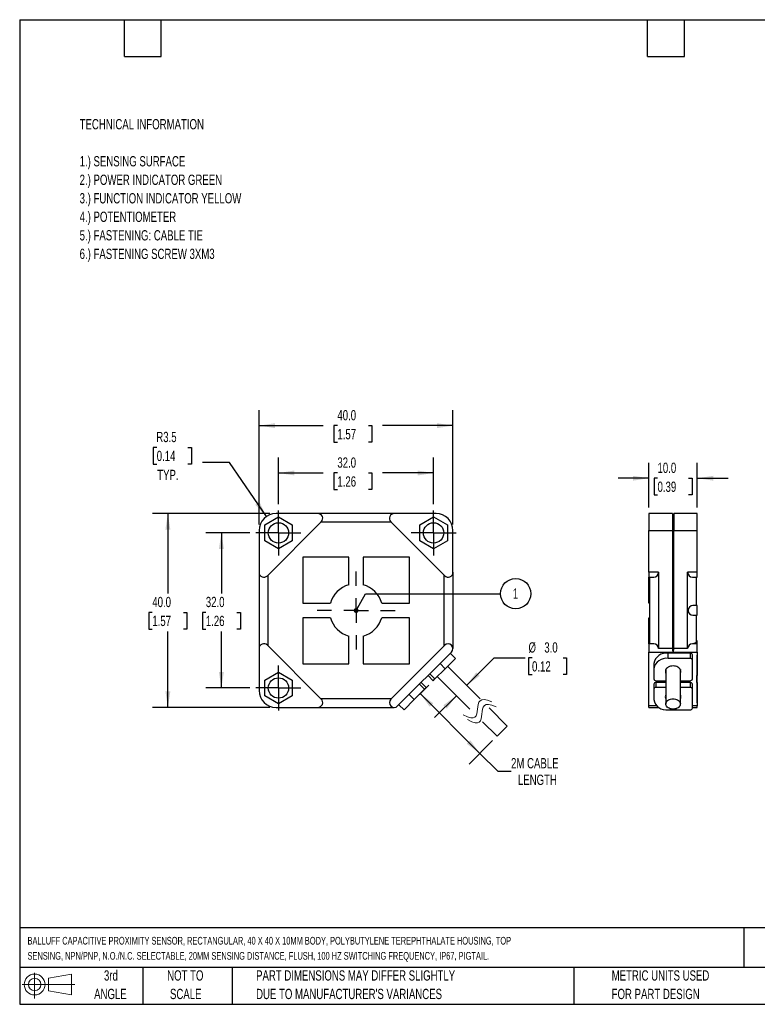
# Model space of a CAD drawing. Header units: millimetres. Extents: x 6 to 273, y 6 to 210.
# Tile 1 of 2: x 6 to 159, y 6 to 210. Entities that reach past the tile are written whole.
import ezdxf

# ---------------------------------------------------------------- set-up
doc = ezdxf.new("R2010")
doc.units = ezdxf.units.MM
doc.linetypes.add('CENTERX2', pattern=[20.32, 12.7, -2.54, 2.54, -2.54])
doc.layers.add('CENTER', color=40, linetype='CENTERX2')
doc.layers.add('DIMENSIONS', color=140, linetype='Continuous', lineweight=25)
doc.layers.add('TEXT', color=140, linetype='Continuous', lineweight=25)
doc.styles.add('SLDTEXTSTYLE0', font='TXT', dxfattribs={"width": 0.7})
doc.dimstyles.new('SLDDIMSTYLE0', dxfattribs={"dimtxt": 2.158008, "dimasz": 3.302, "dimexe": 0, "dimexo": 0.0625, "dimgap": 0.539502, "dimtad": 0, "dimtih": 1, "dimtoh": 1, "dimrnd": 1e-09, "dimzin": 4, "dimdsep": 46, "dimtxsty": 'SLDTEXTSTYLE0', "dimsah": 1, "dimcen": 0.09, "dimadec": 0, "dimazin": 1, "dimtfac": 1, "dimtmove": 0, "dimatfit": 0, "dimfxl": 0, "dimfrac": 2, "dimtolj": 1, "dimtzin": 12, "dimarcsym": 0})
doc.dimstyles.new('SLDDIMSTYLE1', dxfattribs={"dimtxt": 2.158008, "dimasz": 3.302, "dimexe": 0, "dimexo": 0.0625, "dimgap": 0.539502, "dimtad": 0, "dimtih": 1, "dimtoh": 1, "dimrnd": 1e-09, "dimzin": 12, "dimdsep": 46, "dimtxsty": 'SLDTEXTSTYLE0', "dimsah": 1, "dimcen": 0.09, "dimadec": 0, "dimazin": 3, "dimtfac": 1, "dimtofl": 0, "dimtmove": 0, "dimatfit": 3, "dimfxl": 0, "dimfrac": 2, "dimtolj": 1, "dimtzin": 12, "dimarcsym": 0})
doc.dimstyles.new('SLDDIMSTYLE2', dxfattribs={"dimtxt": 2.158008, "dimasz": 3.302, "dimexe": 0, "dimexo": 0.0625, "dimgap": 0.539502, "dimtad": 0, "dimtih": 1, "dimtoh": 1, "dimrnd": 1e-09, "dimzin": 4, "dimdsep": 46, "dimtxsty": 'SLDTEXTSTYLE0', "dimsah": 1, "dimcen": 0.09, "dimadec": 0, "dimazin": 1, "dimtfac": 1, "dimtofl": 0, "dimtmove": 0, "dimatfit": 3, "dimfxl": 0, "dimfrac": 2, "dimtolj": 1, "dimtzin": 12, "dimarcsym": 0})
doc.dimstyles.new('SLDDIMSTYLE3', dxfattribs={"dimtxt": 2.158008, "dimasz": 3.302, "dimexe": 0, "dimexo": 0.0625, "dimgap": 0.539502, "dimtad": 0, "dimtih": 1, "dimtoh": 1, "dimrnd": 1e-09, "dimzin": 12, "dimdsep": 46, "dimtxsty": 'SLDTEXTSTYLE0', "dimsah": 1, "dimcen": 0, "dimadec": 0, "dimazin": 3, "dimtfac": 1, "dimtofl": 0, "dimtmove": 0, "dimatfit": 3, "dimfxl": 0, "dimfrac": 2, "dimtolj": 1, "dimtzin": 12, "dimarcsym": 0})

# ---------------------------------------------------------------- blocks, each defined once
blk = doc.blocks.new('Block11')
at = {"color": 7, "linetype": 'Continuous', "lineweight": 18}
for p, q in [((2.59, 5.31), (2.59, 0)), ((5.48, 4.17), (10.18, 5.03)), ((5.48, 1.6), (5.48, 4.17)), ((10.18, 5.03), (10.18, 0.73)), ((0, 2.88), (10.87, 2.88)), ((5.48, 1.6), (10.18, 0.73))]:
    blk.add_line(p, q, dxfattribs=at)
for radius in [2.15, 1.29]:
    blk.add_circle((2.59, 2.88), radius, dxfattribs=at)
blk = doc.blocks.new('Block12')
at = {"color": 7, "linetype": 'Continuous'}
blk.add_blockref('Block11', (0, 0), dxfattribs=at)
blk = doc.blocks.new('SW_NOTE_0')
at = {"layer": 'TEXT', "color": 0, "char_height": 2.1167, "attachment_point": 1, "style": 'SLDTEXTSTYLE0'}
for s, insert in [('TECHNICAL INFORMATION', (0, 2.73)), ('1.) SENSING SURFACE', (0, -4.92)), ('2.) POWER INDICATOR GREEN', (0, -8.74)), ('3.) FUNCTION INDICATOR YELLOW', (0, -12.56)), ('4.) POTENTIOMETER', (0, -16.38)), ('5.) FASTENING: CABLE TIE', (0, -20.2)), ('6.) FASTENING SCREW 3XM3', (0, -24.03))]:
    blk.add_mtext(s, dxfattribs=dict(at, insert=insert))
blk = doc.blocks.new('SW_NOTE_0_1')
at = {"layer": 'TEXT', "color": 0, "char_height": 1.5875, "attachment_point": 1, "style": 'SLDTEXTSTYLE0'}
for s, insert in [('BALLUFF CAPACITIVE PROXIMITY SENSOR, RECTANGULAR, 40 X 40 X 10MM BODY, POLYBUTYLENE TEREPHTHALATE HOUSING, TOP', (0, 2.05)), ('SENSING, NPN/PNP, N.O./N.C. SELECTABLE, 20MM SENSING DISTANCE, FLUSH, 100 HZ SWITCHING FREQUENCY, IP67, PIGTAIL.', (0, -1.07))]:
    blk.add_mtext(s, dxfattribs=dict(at, insert=insert))
blk = doc.blocks.new('SW_NOTE_0_4')
at = {"layer": 'TEXT', "color": 0, "char_height": 2.1167, "attachment_point": 1, "style": 'SLDTEXTSTYLE0'}
for s, insert in [('PART DIMENSIONS MAY DIFFER SLIGHTLY', (0, 2.73)), ("DUE TO MANUFACTURER'S VARIANCES", (0, -1.09))]:
    blk.add_mtext(s, dxfattribs=dict(at, insert=insert))
blk = doc.blocks.new('SW_NOTE_0_5')
at = {"layer": 'TEXT', "color": 0, "char_height": 2.117, "attachment_point": 2, "style": 'SLDTEXTSTYLE0'}
for s, insert in [('NOT TO', (5.26, 2.73)), ('SCALE', (5.35, -1.09))]:
    blk.add_mtext(s, dxfattribs=dict(at, insert=insert))
blk = doc.blocks.new('SW_NOTE_0_6')
at = {"layer": 'TEXT', "color": 0, "char_height": 2.117, "attachment_point": 2, "style": 'SLDTEXTSTYLE0'}
for s, insert in [('3rd', (2.32, 2.73)), ('ANGLE', (2.22, -1.09))]:
    blk.add_mtext(s, dxfattribs=dict(at, insert=insert))
blk = doc.blocks.new('SW_NOTE_0_7')
at = {"layer": 'TEXT', "color": 0, "char_height": 2.1167, "attachment_point": 1, "style": 'SLDTEXTSTYLE0'}
for s, insert in [('METRIC UNITS USED', (0, 2.73)), ('FOR PART DESIGN', (0, -1.09))]:
    blk.add_mtext(s, dxfattribs=dict(at, insert=insert))
blk = doc.blocks.new('_D')
at = {"layer": 'DIMENSIONS'}
for p, q in [((136.15, 108.9), (136.15, 118.09)), ((146.15, 108.9), (146.15, 118.09)), ((136.15, 114.92), (129.8, 114.92)), ((137.94, 114.92), (137.22, 114.92)), ((137.22, 114.92), (137.22, 111.49)), ((144.35, 114.92), (145.08, 114.92)), ((145.08, 114.92), (145.08, 111.49)), ((146.15, 114.92), (152.5, 114.92)), ((137.22, 111.49), (137.94, 111.49)), ((145.08, 111.49), (144.35, 111.49))]:
    blk.add_line(p, q, dxfattribs=at)
for points in [[(136.15, 114.92), (132.85, 115.42), (132.85, 114.41)], [(146.15, 114.92), (149.45, 114.41), (149.45, 115.42)]]:
    blk.add_solid(points, dxfattribs=at)
at = {"layer": 'DIMENSIONS', "char_height": 2.117, "attachment_point": 1, "style": 'SLDTEXTSTYLE0'}
for s, insert in [('10.0', (137.94, 118.13)), ('0.39', (137.94, 114.22))]:
    blk.add_mtext(s, dxfattribs=dict(at, insert=insert))
blk = doc.blocks.new('_D_1')
at = {"layer": 'DIMENSIONS'}
for p, q in [((90.75, 72.24), (86.72, 68.21)), ((88.97, 70.46), (101.29, 58.13)), ((103.92, 60.76), (99.05, 55.89)), ((101.29, 58.13), (104.98, 54.44)), ((104.98, 54.44), (107.72, 54.44))]:
    blk.add_line(p, q, dxfattribs=at)
for points in [[(88.97, 70.46), (90.94, 67.76), (91.66, 68.48)], [(101.29, 58.13), (99.32, 60.83), (98.6, 60.11)]]:
    blk.add_solid(points, dxfattribs=at)
at = {"layer": 'DIMENSIONS', "char_height": 2.117, "attachment_point": 1, "style": 'SLDTEXTSTYLE0'}
for s, insert in [('2M CABLE', (107.72, 57.17)), ('LENGTH', (109.14, 53.74))]:
    blk.add_mtext(s, dxfattribs=dict(at, insert=insert))
blk = doc.blocks.new('_D_2')
at = {"layer": 'DIMENSIONS'}
for p, q in [((53.83, 103.63), (44.78, 103.63)), ((47.96, 103.63), (47.96, 91.14)), ((44.75, 87.23), (44.03, 87.23)), ((44.03, 87.23), (44.03, 83.8)), ((51.16, 87.23), (51.89, 87.23)), ((51.89, 87.23), (51.89, 83.8)), ((44.03, 83.8), (44.75, 83.8)), ((47.96, 71.63), (47.96, 83.32)), ((51.89, 83.8), (51.16, 83.8)), ((53.83, 71.63), (44.78, 71.63))]:
    blk.add_line(p, q, dxfattribs=at)
for points in [[(47.96, 103.63), (47.45, 100.33), (48.47, 100.33)], [(47.96, 71.63), (48.47, 74.93), (47.45, 74.93)]]:
    blk.add_solid(points, dxfattribs=at)
at = {"layer": 'DIMENSIONS', "char_height": 2.117, "attachment_point": 1, "style": 'SLDTEXTSTYLE0'}
for s, insert in [('32.0', (44.75, 90.44)), ('1.26', (44.75, 86.53))]:
    blk.add_mtext(s, dxfattribs=dict(at, insert=insert))
blk = doc.blocks.new('_D_3')
at = {"layer": 'DIMENSIONS'}
for p, q in [((57.97, 107.63), (33.74, 107.63)), ((36.92, 107.63), (36.92, 91.14)), ((33.71, 87.23), (32.99, 87.23)), ((32.99, 87.23), (32.99, 83.8)), ((40.13, 87.23), (40.85, 87.23)), ((40.85, 87.23), (40.85, 83.8)), ((32.99, 83.8), (33.71, 83.8)), ((36.92, 67.63), (36.92, 83.32)), ((40.85, 83.8), (40.13, 83.8)), ((57.97, 67.63), (33.74, 67.63))]:
    blk.add_line(p, q, dxfattribs=at)
for points in [[(36.92, 107.63), (36.41, 104.33), (37.43, 104.33)], [(36.92, 67.63), (37.43, 70.93), (36.41, 70.93)]]:
    blk.add_solid(points, dxfattribs=at)
at = {"layer": 'DIMENSIONS', "char_height": 2.117, "attachment_point": 1, "style": 'SLDTEXTSTYLE0'}
for s, insert in [('40.0', (33.71, 90.44)), ('1.57', (33.71, 86.53))]:
    blk.add_mtext(s, dxfattribs=dict(at, insert=insert))
blk = doc.blocks.new('_D_4')
at = {"layer": 'DIMENSIONS'}
for p, q in [((59.74, 109.54), (59.74, 119.18)), ((91.74, 109.54), (91.74, 119.18)), ((59.74, 116), (68.97, 116)), ((71.89, 116), (71.17, 116)), ((71.17, 116), (71.17, 112.57)), ((78.31, 116), (79.03, 116)), ((79.03, 116), (79.03, 112.57)), ((91.74, 116), (81.23, 116)), ((71.17, 112.57), (71.89, 112.57)), ((79.03, 112.57), (78.31, 112.57))]:
    blk.add_line(p, q, dxfattribs=at)
for points in [[(59.74, 116), (63.04, 115.49), (63.04, 116.51)], [(91.74, 116), (88.44, 116.51), (88.44, 115.49)]]:
    blk.add_solid(points, dxfattribs=at)
at = {"layer": 'DIMENSIONS', "char_height": 2.117, "attachment_point": 1, "style": 'SLDTEXTSTYLE0'}
for s, insert in [('32.0', (71.89, 119.21)), ('1.26', (71.89, 115.3))]:
    blk.add_mtext(s, dxfattribs=dict(at, insert=insert))
blk = doc.blocks.new('_D_5')
at = {"layer": 'DIMENSIONS'}
for p, q in [((55.74, 105.4), (55.74, 128.95)), ((95.74, 105.4), (95.74, 128.95)), ((55.74, 125.77), (68.97, 125.77)), ((71.89, 125.77), (71.17, 125.77)), ((71.17, 125.77), (71.17, 122.34)), ((78.31, 125.77), (79.03, 125.77)), ((79.03, 125.77), (79.03, 122.34)), ((95.74, 125.77), (81.23, 125.77)), ((71.17, 122.34), (71.89, 122.34)), ((79.03, 122.34), (78.31, 122.34))]:
    blk.add_line(p, q, dxfattribs=at)
for points in [[(55.74, 125.77), (59.04, 125.27), (59.04, 126.28)], [(95.74, 125.77), (92.44, 126.28), (92.44, 125.27)]]:
    blk.add_solid(points, dxfattribs=at)
at = {"layer": 'DIMENSIONS', "char_height": 2.117, "attachment_point": 1, "style": 'SLDTEXTSTYLE0'}
for s, insert in [('40.0', (71.89, 128.99)), ('1.57', (71.89, 125.07))]:
    blk.add_mtext(s, dxfattribs=dict(at, insert=insert))
blk = doc.blocks.new('_D_6')
at = {"layer": 'DIMENSIONS'}
for p, q in [((34.62, 121.28), (33.89, 121.28)), ((33.89, 121.28), (33.89, 117.85)), ((41.03, 121.28), (41.76, 121.28)), ((41.76, 121.28), (41.76, 117.85)), ((49.62, 118.14), (44.07, 118.14)), ((57.26, 107.02), (49.62, 118.14)), ((33.89, 117.85), (34.62, 117.85)), ((41.76, 117.85), (41.03, 117.85))]:
    blk.add_line(p, q, dxfattribs=at)
blk.add_solid([(57.26, 107.02), (55.81, 110.03), (54.97, 109.45)], dxfattribs=at)
at = {"layer": 'DIMENSIONS', "char_height": 2.117, "attachment_point": 1, "style": 'SLDTEXTSTYLE0'}
for s, insert in [('R3.5', (34.53, 124.49)), ('0.14', (34.62, 120.58)), ('TYP.', (34.72, 116.66))]:
    blk.add_mtext(s, dxfattribs=dict(at, insert=insert))
blk = doc.blocks.new('_D_7')
at = {"layer": 'DIMENSIONS'}
for p, q in [((98.56, 72.16), (104.25, 77.85)), ((104.25, 77.85), (110.6, 77.85)), ((112.05, 77.85), (111.32, 77.85)), ((111.32, 77.85), (111.32, 74.42)), ((118.46, 77.85), (119.19, 77.85)), ((119.19, 77.85), (119.19, 74.42)), ((111.32, 74.42), (112.05, 74.42)), ((119.19, 74.42), (118.46, 74.42)), ((96.44, 70.04), (91.95, 65.55))]:
    blk.add_line(p, q, dxfattribs=at)
for points in [[(98.56, 72.16), (101.26, 74.14), (100.54, 74.86)], [(96.44, 70.04), (93.75, 68.07), (94.47, 67.35)]]:
    blk.add_solid(points, dxfattribs=at)
at = {"layer": 'DIMENSIONS', "char_height": 2.117, "attachment_point": 1, "style": 'SLDTEXTSTYLE0'}
for s, insert in [('%%c', (111.32, 81.06)), ('3.0', (114.58, 81.06)), ('0.12', (112.05, 77.15))]:
    blk.add_mtext(s, dxfattribs=dict(at, insert=insert))
blk = doc.blocks.new('SW_NOTE_0_8')
at = {"layer": 'TEXT', "color": 0}
blk.add_circle((0.9, 1.64), 3.12, dxfattribs=at)
at = {"layer": 'TEXT', "color": 0, "insert": (0.86, 2.73), "char_height": 2.12, "attachment_point": 2, "style": 'SLDTEXTSTYLE0'}
blk.add_mtext('1', dxfattribs=at)
blk = doc.blocks.new('SW_CENTERMARKSYMBOL_0')
at = {"layer": 'CENTER', "color": 0}
for p, q in [((0, 2.54), (0, 4.64)), ((0, 0), (0, 2.54)), ((-2.54, 0), (-4.64, 0)), ((0, 0), (-2.54, 0)), ((0, 0), (0, -2.54)), ((0, 0), (2.54, 0)), ((2.54, 0), (4.64, 0)), ((0, -2.54), (0, -4.64))]:
    blk.add_line(p, q, dxfattribs=at)
blk = doc.blocks.new('SW_CENTERMARKSYMBOL_1')
at = {"layer": 'CENTER', "color": 0}
for p, q in [((0, 2.54), (0, 4.64)), ((0, 0), (0, 2.54)), ((-2.54, 0), (-4.64, 0)), ((0, 0), (-2.54, 0)), ((0, 0), (0, -2.54)), ((0, 0), (2.54, 0)), ((2.54, 0), (4.64, 0)), ((0, -2.54), (0, -4.64))]:
    blk.add_line(p, q, dxfattribs=at)
blk = doc.blocks.new('SW_CENTERMARKSYMBOL_2')
at = {"layer": 'CENTER', "color": 0}
for p, q in [((0, 5.08), (0, 8.04)), ((0, 0), (0, 2.54)), ((-5.08, 0), (-8.04, 0)), ((0, 0), (-2.54, 0)), ((0, 0), (0, -2.54)), ((0, 0), (2.54, 0)), ((5.08, 0), (8.04, 0)), ((0, -5.08), (0, -8.04))]:
    blk.add_line(p, q, dxfattribs=at)
blk = doc.blocks.new('SW_CENTERMARKSYMBOL_3')
at = {"layer": 'CENTER', "color": 0}
for p, q in [((0, 2.54), (0, 4.64)), ((0, 0), (0, 2.54)), ((-2.54, 0), (-4.64, 0)), ((0, 0), (-2.54, 0)), ((0, 0), (0, -2.54)), ((0, 0), (2.54, 0)), ((2.54, 0), (4.64, 0)), ((0, -2.54), (0, -4.64))]:
    blk.add_line(p, q, dxfattribs=at)
blk = doc.blocks.new('_Dot')
at = {"color": 0, "linetype": 'ByBlock', "lineweight": -2}
blk.add_line((-0.5, 0), (-1, 0), dxfattribs=at)
at = {"color": 0, "linetype": 'ByBlock', "const_width": 0.5}
blk.add_lwpolyline([(-0.25, 0, 1), (0.25, 0, 1)], format="xyb", close=True, dxfattribs=at)

msp = doc.modelspace()

# ---------------------------------------------------------------- linework, layer by layer
for p, q in [((56.89, 105.277), (59.74, 106.923)), ((57.447, 94.795), (68.577, 105.925)), ((67.87, 107.632), (59.24, 107.632)), ((59.74, 106.923), (62.59, 105.277)), ((83.61, 107.632), (67.87, 107.632)), ((82.996, 105.832), (68.484, 105.832)), ((82.903, 105.925), (94.033, 94.795)), ((92.24, 107.632), (83.61, 107.632)), ((88.89, 105.277), (91.74, 106.923)), ((91.74, 106.923), (94.59, 105.277)), ((136.148, 107.632), (136.148, 104.132)), ((140.998, 107.632), (136.148, 107.632)), ((140.998, 107.632), (140.998, 104.132)), ((140.998, 107.632), (141.148, 107.332)), ((141.148, 107.332), (141.298, 107.632)), ((141.148, 107.332), (141.148, 104.132)), ((141.298, 107.632), (141.298, 104.132)), ((146.148, 107.632), (141.298, 107.632)), ((146.148, 104.132), (146.148, 107.632)), ((55.74, 104.132), (55.74, 95.502)), ((56.89, 101.986), (56.89, 105.277)), ((62.59, 105.277), (62.59, 101.986)), ((88.89, 101.986), (88.89, 105.277)), ((94.59, 105.277), (94.59, 101.986)), ((95.74, 95.502), (95.74, 104.132)), ((136.148, 104.132), (140.998, 104.132)), ((136.148, 95.502), (136.148, 104.132)), ((140.998, 104.132), (140.998, 79.762)), ((141.148, 104.132), (140.998, 104.132)), ((141.148, 104.132), (141.148, 79.048)), ((141.298, 104.132), (141.148, 104.132)), ((141.298, 104.132), (146.148, 104.132)), ((141.298, 79.762), (141.298, 104.132)), ((146.148, 95.502), (146.148, 104.132)), ((59.74, 100.341), (56.89, 101.986)), ((62.59, 101.986), (59.74, 100.341)), ((91.74, 100.341), (88.89, 101.986)), ((94.59, 101.986), (91.74, 100.341)), ((74.24, 98.632), (64.74, 98.632)), ((64.74, 98.632), (64.74, 89.132)), ((74.24, 92.923), (74.24, 98.632)), ((86.74, 98.632), (77.24, 98.632)), ((77.24, 98.632), (77.24, 92.923)), ((86.74, 89.132), (86.74, 98.632)), ((55.74, 95.502), (55.74, 79.762)), ((57.54, 94.888), (57.54, 80.376)), ((93.94, 80.376), (93.94, 94.888)), ((95.74, 95.502), (95.74, 79.762)), ((138.148, 95.502), (136.148, 95.502)), ((136.148, 95.502), (136.148, 94.502)), ((136.148, 94.502), (137.148, 94.502)), ((136.148, 89.132), (136.148, 94.502)), ((136.348, 80.762), (136.348, 94.502)), ((138.148, 95.502), (138.148, 79.762)), ((146.148, 95.502), (144.148, 95.502)), ((144.148, 79.762), (144.148, 95.502)), ((145.148, 94.502), (146.148, 94.502)), ((145.948, 88.632), (145.948, 94.502)), ((146.148, 94.502), (146.148, 95.502)), ((64.74, 89.132), (70.448, 89.132)), ((81.031, 89.132), (86.74, 89.132)), ((136.348, 89.132), (136.148, 89.132)), ((146.148, 88.632), (145.248, 88.632)), ((146.148, 87.632), (146.148, 88.632)), ((146.148, 86.632), (146.148, 87.632)), ((64.74, 86.132), (64.74, 76.632)), ((70.448, 86.132), (64.74, 86.132)), ((86.74, 86.132), (81.031, 86.132)), ((86.74, 76.632), (86.74, 86.132)), ((136.148, 86.132), (136.348, 86.132)), ((136.148, 80.762), (136.148, 86.132)), ((145.248, 86.632), (146.148, 86.632)), ((145.948, 80.986), (145.948, 86.632)), ((74.24, 76.632), (74.24, 82.34)), ((77.24, 82.34), (77.24, 76.632)), ((146.148, 81.368), (145.948, 81.368)), ((146.148, 80.755), (146.148, 81.368)), ((55.74, 79.762), (55.74, 71.132)), ((68.577, 69.339), (57.447, 80.469)), ((94.033, 80.469), (82.903, 69.339)), ((137.148, 80.762), (136.148, 80.762)), ((136.148, 80.762), (136.148, 79.055)), ((140.998, 79.762), (138.148, 79.762)), ((144.148, 79.762), (141.298, 79.762)), ((146.148, 80.762), (145.148, 80.762)), ((146.148, 79.055), (146.148, 80.762)), ((84.317, 67.925), (95.447, 79.055)), ((94.125, 75.611), (96.246, 77.732)), ((96.246, 77.732), (95.185, 78.793)), ((136.148, 79.055), (141.144, 79.055)), ((136.148, 67.925), (136.148, 79.055)), ((144.648, 78.793), (140.148, 78.793)), ((140.148, 77.732), (140.148, 78.793)), ((144.648, 77.732), (140.148, 77.732)), ((141.144, 79.055), (141.148, 79.048)), ((141.148, 79.048), (141.151, 79.055)), ((141.151, 79.055), (146.148, 79.055)), ((144.648, 78.793), (144.648, 77.732)), ((145.148, 77.379), (145.148, 78.439)), ((145.148, 73.49), (145.148, 77.379)), ((146.098, 78.437), (146.148, 78.437)), ((146.098, 78.437), (146.098, 74.197)), ((146.148, 79.055), (146.148, 78.437)), ((146.148, 68.542), (146.148, 78.437)), ((64.74, 76.632), (74.24, 76.632)), ((77.24, 76.632), (86.74, 76.632)), ((94.125, 75.611), (92.003, 73.49)), ((93.064, 76.672), (94.125, 75.611)), ((101.337, 69.388), (94.62, 76.106)), ((137.148, 76.672), (137.148, 75.611)), ((137.148, 75.611), (137.148, 73.49)), ((139.648, 75.399), (139.649, 75.441)), ((139.648, 75.399), (139.648, 68.328)), ((142.646, 75.441), (142.648, 75.399)), ((142.648, 68.328), (142.648, 75.399)), ((56.89, 73.277), (59.74, 74.923)), ((56.89, 69.986), (56.89, 73.277)), ((59.74, 74.923), (62.59, 73.277)), ((62.59, 73.277), (62.59, 69.986)), ((90.589, 74.197), (91.65, 73.136)), ((92.003, 73.49), (90.943, 74.55)), ((91.65, 73.136), (92.003, 73.49)), ((92.498, 73.985), (99.216, 67.267)), ((146.098, 74.197), (145.948, 74.197)), ((145.948, 74.197), (145.948, 72.783)), ((146.098, 72.783), (146.098, 74.197)), ((89.882, 71.368), (87.761, 69.247)), ((88.821, 72.429), (89.882, 71.368)), ((90.236, 71.722), (89.175, 72.783)), ((89.882, 71.368), (90.236, 71.722)), ((137.148, 72.429), (137.148, 71.368)), ((137.148, 71.368), (137.148, 69.247)), ((137.648, 73.136), (139.648, 73.136)), ((139.648, 72.783), (137.648, 72.783)), ((137.648, 71.722), (137.648, 72.783)), ((139.648, 71.722), (137.648, 71.722)), ((142.648, 73.136), (144.648, 73.136)), ((144.648, 72.783), (142.648, 72.783)), ((144.648, 71.722), (142.648, 71.722)), ((144.648, 72.783), (144.648, 71.722)), ((145.148, 71.368), (145.148, 72.429)), ((145.148, 67.479), (145.148, 71.368)), ((145.948, 72.783), (146.098, 72.783)), ((146.098, 72.783), (146.098, 68.542)), ((59.74, 68.341), (56.89, 69.986)), ((62.59, 69.986), (59.74, 68.341)), ((68.484, 69.432), (82.996, 69.432)), ((85.639, 67.126), (87.761, 69.247)), ((87.761, 69.247), (86.7, 70.308)), ((139.628, 70.166), (139.648, 70.126)), ((142.648, 70.126), (142.668, 70.166)), ((59.24, 67.632), (67.87, 67.632)), ((67.87, 67.632), (83.61, 67.632)), ((84.579, 68.186), (85.639, 67.126)), ((136.148, 67.632), (136.148, 67.925)), ((137.802, 67.925), (136.148, 67.925)), ((136.148, 67.632), (138.148, 67.632)), ((136.148, 67.632), (138.148, 67.632)), ((138.148, 67.632), (138.203, 67.632)), ((140.148, 67.126), (144.648, 67.126)), ((146.148, 67.925), (145.148, 67.925)), ((145.148, 67.632), (146.148, 67.632)), ((146.148, 68.542), (146.098, 68.542)), ((146.148, 68.542), (146.148, 67.925)), ((146.148, 67.632), (146.148, 67.925))]:
    msp.add_line(p, q)
at = {"color": 179, "linetype": 'Continuous', "lineweight": 18}
for p, q in [((106.944, 63.782), (103.194, 67.531)), ((104.823, 61.66), (101.812, 64.671)), ((106.944, 63.782), (104.823, 61.66))]:
    msp.add_line(p, q, dxfattribs=at)
at = {"flags": 128}
for points in [[(141.148, 76.177), (140.884, 76.161), (140.628, 76.115), (140.386, 76.04), (140.165, 75.938), (139.97, 75.812), (139.808, 75.664), (139.682, 75.5), (139.597, 75.323), (139.553, 75.139), (139.553, 74.952), (139.597, 74.768), (139.648, 74.652)], [(139.567, 75.222), (139.597, 75.121), (139.648, 75.005)], [(142.648, 74.652), (142.699, 74.768), (142.742, 74.952), (142.742, 75.139), (142.699, 75.323), (142.613, 75.5), (142.487, 75.664), (142.325, 75.812), (142.13, 75.938), (141.909, 76.04), (141.667, 76.115), (141.411, 76.161), (141.148, 76.177)], [(142.648, 75.005), (142.699, 75.121), (142.728, 75.222)], [(141.148, 69.388), (141.401, 69.373), (141.647, 69.328), (141.879, 69.254), (142.09, 69.153), (142.274, 69.029), (142.425, 68.884), (142.539, 68.723), (142.614, 68.551), (142.646, 68.373), (142.636, 68.193), (142.582, 68.017), (142.487, 67.85), (142.354, 67.697), (142.186, 67.562), (141.988, 67.449), (141.766, 67.361), (141.526, 67.301), (141.275, 67.271), (141.02, 67.271), (140.77, 67.301), (140.53, 67.361), (140.308, 67.449), (140.11, 67.562), (139.942, 67.697), (139.808, 67.85), (139.713, 68.017), (139.66, 68.193), (139.649, 68.373), (139.681, 68.551), (139.756, 68.723), (139.87, 68.884), (140.022, 69.029), (140.205, 69.153), (140.416, 69.254), (140.648, 69.328), (140.894, 69.373), (141.148, 69.388)]]:
    msp.add_lwpolyline(points, dxfattribs=at)
for centre in [(59.74, 103.632), (91.74, 103.632), (59.74, 71.632)]:
    msp.add_circle(centre, 2.1)
for centre, radius, start, end in [((59.24, 104.132), 3.5, 90, 180), ((67.87, 106.632), 1, 315, 90), ((83.61, 106.632), 1, 90, 225), ((92.24, 104.132), 3.5, 0, 90), ((56.74, 95.502), 1, 180, 315), ((94.74, 95.502), 1, 225, 0), ((137.148, 95.502), 1, 270, 0), ((145.148, 95.502), 1, 180, 270), ((75.74, 87.632), 5.5, 105.82662, 164.17338), ((75.74, 87.632), 5.5, 15.82662, 74.17338), ((145.248, 87.632), 1, 90, 270), ((75.74, 87.632), 5.5, 195.82662, 254.17338), ((75.74, 87.632), 5.5, 285.82662, 344.17338), ((56.74, 79.762), 1, 45, 180), ((94.74, 79.762), 1, 315, 135), ((137.148, 79.762), 1, 0, 90), ((145.148, 79.762), 1, 90, 180), ((148.583, 72.068), 9.3, 106.46439, 110.79443), ((139.762, 76.156), 2.665, 81.67784, 168.85094), ((139.783, 75.066), 2.692, 82.2205, 168.30828), ((144.71, 78.351), 0.446, 11.42175, 98.04947), ((144.71, 77.29), 0.446, 11.42175, 98.04947), ((137.585, 73.578), 0.446, 191.42175, 278.04947), ((144.71, 73.578), 0.446, 261.95053, 348.57825), ((59.24, 71.132), 3.5, 180, 270), ((137.585, 72.341), 0.446, 81.95053, 168.57825), ((137.585, 71.28), 0.446, 81.95053, 168.57825), ((144.71, 72.341), 0.446, 11.42175, 98.04947), ((144.71, 71.28), 0.446, 11.42175, 98.04947), ((67.87, 68.632), 1, 270, 45), ((83.61, 68.632), 1, 135, 315), ((139.762, 69.762), 2.665, 191.14906, 278.32216), ((140.381, 69.813), 0.833, 151.77942, 208.22058), ((141.914, 69.813), 0.833, 331.77942, 28.22058), ((144.71, 67.568), 0.446, 261.95053, 348.57825)]:
    msp.add_arc(centre, radius, start, end)
for centre, start_param, end_param in [((141.498, 79.762), 1.5707963, 2.3561945), ((140.798, 79.762), 3.9269908, 4.712389)]:
    msp.add_ellipse(centre, major_axis=(0, 1), ratio=0.5, start_param=start_param, end_param=end_param)
at = {"color": 179, "linetype": 'Continuous', "lineweight": 18}
for points in [[(97.834, 66.124), (103.216, 63.038), (98.422, 71.352), (103.761, 68.765)], [(98.712, 65.106), (104.093, 62.019), (99.299, 70.333), (104.638, 67.746)]]:
    msp.add_open_spline(points, degree=3, dxfattribs=at)
at = {"layer": 'TEXT'}
for p, q in [((6.35, 209.55), (273.05, 209.55)), ((6.35, 209.55), (6.35, 6.35)), ((27.94, 201.93), (27.94, 209.55)), ((35.56, 201.93), (35.56, 209.55)), ((135.89, 201.93), (135.89, 209.55)), ((143.51, 201.93), (143.51, 209.55)), ((27.94, 201.93), (35.56, 201.93)), ((135.89, 201.93), (143.51, 201.93)), ((75.752, 87.625), (77.695, 91.043)), ((77.695, 91.043), (105.545, 91.085)), ((273.05, 22.126), (6.35, 22.126)), ((155.759, 22.126), (155.759, 13.97)), ((273.05, 13.97), (6.35, 13.97)), ((31.75, 13.97), (31.75, 6.35)), ((50.212, 13.97), (50.212, 6.35)), ((120.646, 13.97), (120.646, 6.35)), ((6.35, 6.35), (273.05, 6.35))]:
    msp.add_line(p, q, dxfattribs=at)

# ---------------------------------------------------------------- block references
at = {"layer": 'CENTER'}
for name, p in [('SW_CENTERMARKSYMBOL_0', (59.74, 103.632)), ('SW_CENTERMARKSYMBOL_1', (91.74, 103.632)), ('SW_CENTERMARKSYMBOL_2', (75.74, 87.632)), ('SW_CENTERMARKSYMBOL_3', (59.74, 71.632))]:
    msp.add_blockref(name, p, dxfattribs=at)
at = {"layer": 'TEXT'}
for name, p in [('SW_NOTE_0', (18.715, 186.312)), ('SW_NOTE_0_8', (107.771, 89.454)), ('SW_NOTE_0_1', (7.966, 18.216)), ('Block12', (6.838, 7.554)), ('SW_NOTE_0_6', (22.847, 10.635)), ('SW_NOTE_0_5', (35.257, 10.635)), ('SW_NOTE_0_4', (55.119, 10.635)), ('SW_NOTE_0_7', (128.478, 10.635))]:
    msp.add_blockref(name, p, dxfattribs=at)
at = {"layer": 'TEXT', "xscale": 1.016, "yscale": 1.016, "rotation": 240.3835703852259}
msp.add_blockref('_Dot', (75.752, 87.625, 4.8), dxfattribs=at)

# ---------------------------------------------------------------- dimensions: what is measured, and where the dimension line sits
at = {"layer": 'DIMENSIONS'}
for base, p1, p2, dimstyle, picture, middle in [((95.74, 125.774), (55.74, 104.132), (95.74, 104.132), 'SLDDIMSTYLE2', '_D_5', (75.1, 125.774)), ((91.74, 116.002), (59.74, 108.272), (91.74, 108.272), 'SLDDIMSTYLE2', '_D_4', (75.1, 116.002)), ((146.148, 114.917), (136.148, 107.632), (146.148, 107.632), 'SLDDIMSTYLE0', '_D', (141.148, 114.917))]:
    dim = msp.add_linear_dim(base=base, p1=p1, p2=p2, dimstyle=dimstyle, dxfattribs=at)
    dim.commit()
    dim.dimension.update_dxf_attribs({"geometry": picture, "text_midpoint": middle, "dimtype": 160})
dim = msp.add_radius_dim(center=(59.24, 104.132), mpoint=(57.259, 107.018), text='<>\\PTYP.', dimstyle='SLDDIMSTYLE3', dxfattribs=at)
dim.commit()
dim.dimension.update_dxf_attribs({"geometry": '_D_6', "text_midpoint": (37.824, 119.259), "dimtype": 164})
for base, p1, p2, picture, middle in [((36.92, 67.632), (59.24, 107.632), (59.24, 67.632), '_D_3', (36.92, 87.231)), ((47.958, 71.632), (55.1, 103.632), (55.1, 71.632), '_D_2', (47.958, 87.231))]:
    dim = msp.add_linear_dim(base=base, p1=p1, p2=p2, angle=90, dimstyle='SLDDIMSTYLE2', dxfattribs=at)
    dim.commit()
    dim.dimension.update_dxf_attribs({"geometry": picture, "text_midpoint": middle, "dimtype": 160})
for base, p1, p2, angle, text, dimstyle, picture, middle in [((98.563, 72.163), (99.216, 67.267), (101.337, 69.388), 45, '%%c<>', 'SLDDIMSTYLE0', '_D_7', (104.249, 77.849)), ((88.969, 70.456), (104.823, 61.66), (91.65, 73.136), 315, '2M CABLE\\PLENGTH', 'SLDDIMSTYLE1', '_D_1', (104.981, 54.444))]:
    dim = msp.add_linear_dim(base=base, p1=p1, p2=p2, angle=angle, text=text, dimstyle=dimstyle, dxfattribs=at)
    dim.commit()
    dim.dimension.update_dxf_attribs({"geometry": picture, "text_midpoint": middle, "dimtype": 160})

doc.saveas('drawing.dxf')
